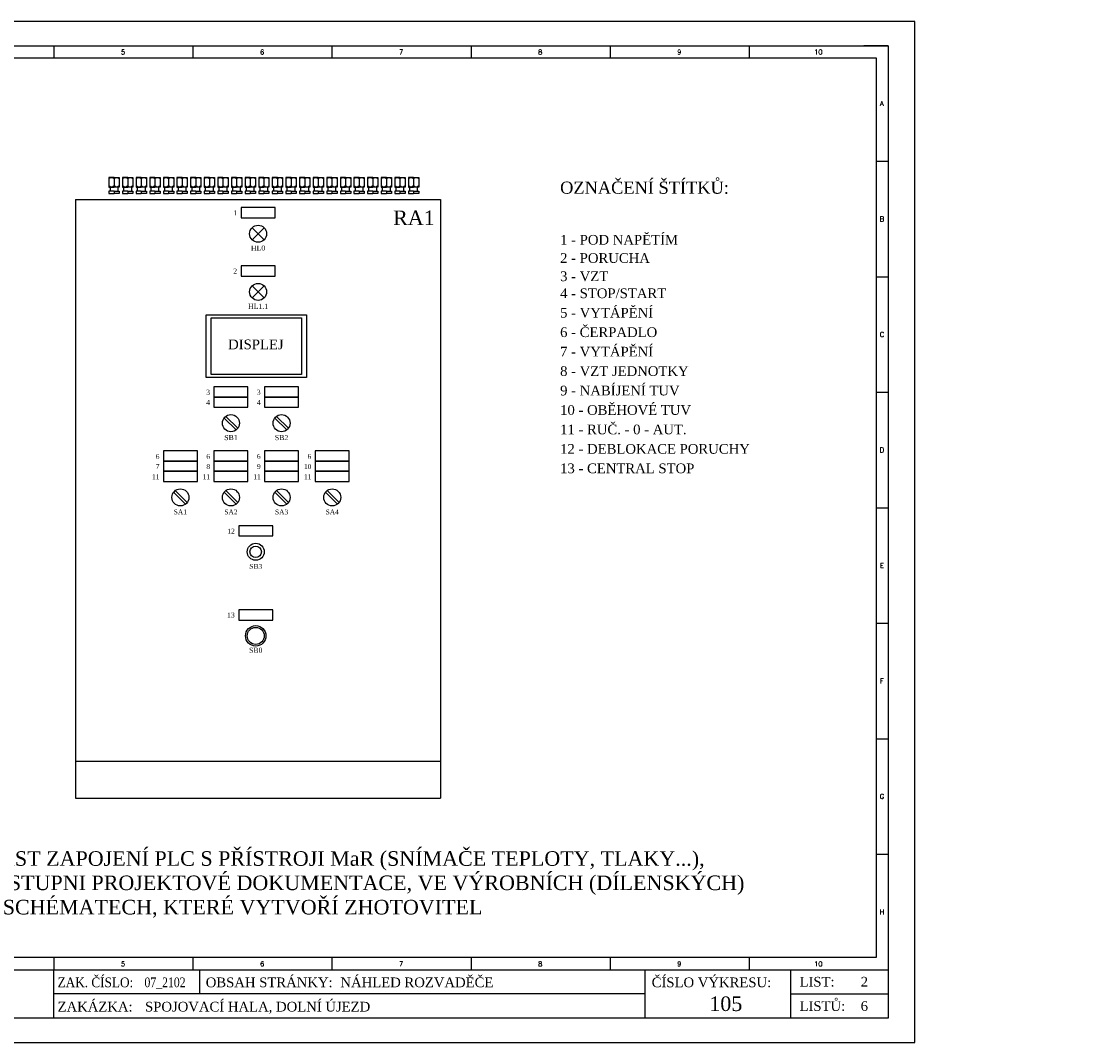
# Model space of a CAD drawing. Extents: x -1940 to 6437, y -1186 to -1165.
# Tile 3 of 10: x -1895 to -1873, y -1186 to -1165. Entities that reach past the tile are written whole.
import ezdxf
from ezdxf.enums import TextEntityAlignment as Align

# ---------------------------------------------------------------- set-up
doc = ezdxf.new("R2010")
doc.units = 0
doc.header["$MEASUREMENT"] = 0
for name, color, linetype in [('Kabeláž (vodiče)', 7, 'CONTINUOUS'), ('Přístroje MaR', 1, 'CONTINUOUS'), ('Výkres', 4, 'CONTINUOUS')]:
    doc.layers.add(name, color=color, linetype=linetype)
doc.layers.add('Výkres netisk', color=7, linetype='CONTINUOUS', plot=False)
doc.styles.add('Romans', font='romans.shx')
doc.styles.get("Standard").update_dxf_attribs({"font": 'times.ttf'})

msp = doc.modelspace()

# ---------------------------------------------------------------- linework, layer by layer
at = {"layer": 'Kabeláž (vodiče)', "elevation": 54.298}
for points in [[(-1891.508, -1170.7), (-1889.442, -1170.7), (-1889.442, -1171.994), (-1891.508, -1171.994)], [(-1891.405, -1170.765), (-1889.546, -1170.765), (-1889.546, -1171.929), (-1891.405, -1171.929)]]:
    msp.add_lwpolyline(points, close=True, dxfattribs=at)
at = {"layer": 'Přístroje MaR', "color": 7}
for p, q in [((-1893.506, -1167.877, 54.298), (-1893.506, -1168.076, 54.298)), ((-1893.4, -1167.877, 54.298), (-1893.506, -1167.877, 54.298)), ((-1893.4, -1167.877, 54.298), (-1893.294, -1167.877, 54.298)), ((-1893.4, -1167.901, 54.298), (-1893.4, -1168.051, 54.298)), ((-1893.294, -1167.877, 54.298), (-1893.294, -1168.076, 54.298)), ((-1893.226, -1167.877, 54.298), (-1893.226, -1168.076, 54.298)), ((-1893.12, -1167.877, 54.298), (-1893.226, -1167.877, 54.298)), ((-1893.12, -1167.877, 54.298), (-1893.014, -1167.877, 54.298)), ((-1893.12, -1167.901, 54.298), (-1893.12, -1168.051, 54.298)), ((-1893.014, -1167.877, 54.298), (-1893.014, -1168.076, 54.298)), ((-1892.946, -1167.877, 54.298), (-1892.946, -1168.076, 54.298)), ((-1892.84, -1167.877, 54.298), (-1892.946, -1167.877, 54.298)), ((-1892.84, -1167.877, 54.298), (-1892.734, -1167.877, 54.298)), ((-1892.84, -1167.901, 54.298), (-1892.84, -1168.051, 54.298)), ((-1892.734, -1167.877, 54.298), (-1892.734, -1168.076, 54.298)), ((-1892.666, -1167.877, 54.298), (-1892.666, -1168.076, 54.298)), ((-1892.56, -1167.877, 54.298), (-1892.666, -1167.877, 54.298)), ((-1892.56, -1167.877, 54.298), (-1892.454, -1167.877, 54.298)), ((-1892.56, -1167.901, 54.298), (-1892.56, -1168.051, 54.298)), ((-1892.454, -1167.877, 54.298), (-1892.454, -1168.076, 54.298)), ((-1892.28, -1167.877, 54.298), (-1892.386, -1167.877, 54.298)), ((-1892.386, -1167.877, 54.298), (-1892.386, -1168.076, 54.298)), ((-1892.28, -1167.877, 54.298), (-1892.174, -1167.877, 54.298)), ((-1892.28, -1167.901, 54.298), (-1892.28, -1168.051, 54.298)), ((-1892.174, -1167.877, 54.298), (-1892.174, -1168.076, 54.298)), ((-1892.106, -1167.877, 54.298), (-1892.106, -1168.076, 54.298)), ((-1892, -1167.877, 54.298), (-1892.106, -1167.877, 54.298)), ((-1892, -1167.877, 54.298), (-1891.894, -1167.877, 54.298)), ((-1892, -1167.901, 54.298), (-1892, -1168.051, 54.298)), ((-1891.894, -1167.877, 54.298), (-1891.894, -1168.076, 54.298)), ((-1891.826, -1167.877, 54.298), (-1891.826, -1168.076, 54.298)), ((-1891.72, -1167.877, 54.298), (-1891.826, -1167.877, 54.298)), ((-1891.72, -1167.877, 54.298), (-1891.614, -1167.877, 54.298)), ((-1891.72, -1167.901, 54.298), (-1891.72, -1168.051, 54.298)), ((-1891.614, -1167.877, 54.298), (-1891.614, -1168.076, 54.298)), ((-1891.44, -1167.877, 54.298), (-1891.546, -1167.877, 54.298)), ((-1891.546, -1167.877, 54.298), (-1891.546, -1168.076, 54.298)), ((-1891.44, -1167.877, 54.298), (-1891.334, -1167.877, 54.298)), ((-1891.44, -1167.901, 54.298), (-1891.44, -1168.051, 54.298)), ((-1891.334, -1167.877, 54.298), (-1891.334, -1168.076, 54.298)), ((-1891.266, -1167.877, 54.298), (-1891.266, -1168.076, 54.298)), ((-1891.16, -1167.877, 54.298), (-1891.266, -1167.877, 54.298)), ((-1891.16, -1167.877, 54.298), (-1891.054, -1167.877, 54.298)), ((-1891.16, -1167.901, 54.298), (-1891.16, -1168.051, 54.298)), ((-1891.054, -1167.877, 54.298), (-1891.054, -1168.076, 54.298)), ((-1890.986, -1167.877, 54.298), (-1890.986, -1168.076, 54.298)), ((-1890.88, -1167.877, 54.298), (-1890.986, -1167.877, 54.298)), ((-1890.88, -1167.877, 54.298), (-1890.774, -1167.877, 54.298)), ((-1890.88, -1167.901, 54.298), (-1890.88, -1168.051, 54.298)), ((-1890.774, -1167.877, 54.298), (-1890.774, -1168.076, 54.298)), ((-1890.706, -1167.877, 54.298), (-1890.706, -1168.076, 54.298)), ((-1890.6, -1167.877, 54.298), (-1890.706, -1167.877, 54.298)), ((-1890.6, -1167.877, 54.298), (-1890.494, -1167.877, 54.298)), ((-1890.6, -1167.901, 54.298), (-1890.6, -1168.051, 54.298)), ((-1890.494, -1167.877, 54.298), (-1890.494, -1168.076, 54.298)), ((-1890.426, -1167.877, 54.298), (-1890.426, -1168.076, 54.298)), ((-1890.32, -1167.877, 54.298), (-1890.426, -1167.877, 54.298)), ((-1890.32, -1167.877, 54.298), (-1890.214, -1167.877, 54.298)), ((-1890.32, -1167.901, 54.298), (-1890.32, -1168.051, 54.298)), ((-1890.214, -1167.877, 54.298), (-1890.214, -1168.076, 54.298)), ((-1890.146, -1167.877, 54.298), (-1890.146, -1168.076, 54.298)), ((-1890.04, -1167.877, 54.298), (-1890.146, -1167.877, 54.298)), ((-1890.04, -1167.877, 54.298), (-1889.934, -1167.877, 54.298)), ((-1890.04, -1167.901, 54.298), (-1890.04, -1168.051, 54.298)), ((-1889.934, -1167.877, 54.298), (-1889.934, -1168.076, 54.298)), ((-1889.866, -1167.877, 54.298), (-1889.866, -1168.076, 54.298)), ((-1889.76, -1167.877, 54.298), (-1889.866, -1167.877, 54.298)), ((-1889.76, -1167.877, 54.298), (-1889.654, -1167.877, 54.298)), ((-1889.76, -1167.901, 54.298), (-1889.76, -1168.051, 54.298)), ((-1889.654, -1167.877, 54.298), (-1889.654, -1168.076, 54.298)), ((-1889.586, -1167.877, 54.298), (-1889.586, -1168.076, 54.298)), ((-1889.48, -1167.877, 54.298), (-1889.586, -1167.877, 54.298)), ((-1889.48, -1167.877, 54.298), (-1889.374, -1167.877, 54.298)), ((-1889.48, -1167.901, 54.298), (-1889.48, -1168.051, 54.298)), ((-1889.374, -1167.877, 54.298), (-1889.374, -1168.076, 54.298)), ((-1889.306, -1167.877, 54.298), (-1889.306, -1168.076, 54.298)), ((-1889.2, -1167.877, 54.298), (-1889.306, -1167.877, 54.298)), ((-1889.2, -1167.877, 54.298), (-1889.094, -1167.877, 54.298)), ((-1889.2, -1167.901, 54.298), (-1889.2, -1168.051, 54.298)), ((-1889.094, -1167.877, 54.298), (-1889.094, -1168.076, 54.298)), ((-1889.026, -1167.877, 54.298), (-1889.026, -1168.076, 54.298)), ((-1888.92, -1167.877, 54.298), (-1889.026, -1167.877, 54.298)), ((-1888.92, -1167.877, 54.298), (-1888.814, -1167.877, 54.298)), ((-1888.92, -1167.901, 54.298), (-1888.92, -1168.051, 54.298)), ((-1888.814, -1167.877, 54.298), (-1888.814, -1168.076, 54.298)), ((-1888.746, -1167.877, 54.298), (-1888.746, -1168.076, 54.298)), ((-1888.64, -1167.877, 54.298), (-1888.746, -1167.877, 54.298)), ((-1888.64, -1167.877, 54.298), (-1888.534, -1167.877, 54.298)), ((-1888.64, -1167.901, 54.298), (-1888.64, -1168.051, 54.298)), ((-1888.534, -1167.877, 54.298), (-1888.534, -1168.076, 54.298)), ((-1888.466, -1167.877, 54.298), (-1888.466, -1168.076, 54.298)), ((-1888.36, -1167.877, 54.298), (-1888.466, -1167.877, 54.298)), ((-1888.36, -1167.877, 54.298), (-1888.254, -1167.877, 54.298)), ((-1888.36, -1167.901, 54.298), (-1888.36, -1168.051, 54.298)), ((-1888.254, -1167.877, 54.298), (-1888.254, -1168.076, 54.298)), ((-1888.186, -1167.877, 54.298), (-1888.186, -1168.076, 54.298)), ((-1888.08, -1167.877, 54.298), (-1888.186, -1167.877, 54.298)), ((-1888.08, -1167.877, 54.298), (-1887.974, -1167.877, 54.298)), ((-1888.08, -1167.901, 54.298), (-1888.08, -1168.051, 54.298)), ((-1887.974, -1167.877, 54.298), (-1887.974, -1168.076, 54.298)), ((-1887.906, -1167.877, 54.298), (-1887.906, -1168.076, 54.298)), ((-1887.8, -1167.877, 54.298), (-1887.906, -1167.877, 54.298)), ((-1887.8, -1167.877, 54.298), (-1887.694, -1167.877, 54.298)), ((-1887.8, -1167.901, 54.298), (-1887.8, -1168.051, 54.298)), ((-1887.694, -1167.877, 54.298), (-1887.694, -1168.076, 54.298)), ((-1887.626, -1167.877, 54.298), (-1887.626, -1168.076, 54.298)), ((-1887.52, -1167.877, 54.298), (-1887.626, -1167.877, 54.298)), ((-1887.52, -1167.877, 54.298), (-1887.414, -1167.877, 54.298)), ((-1887.52, -1167.901, 54.298), (-1887.52, -1168.051, 54.298)), ((-1887.414, -1167.877, 54.298), (-1887.414, -1168.076, 54.298)), ((-1887.346, -1167.877, 54.298), (-1887.346, -1168.076, 54.298)), ((-1887.24, -1167.877, 54.298), (-1887.346, -1167.877, 54.298)), ((-1887.24, -1167.877, 54.298), (-1887.134, -1167.877, 54.298)), ((-1887.24, -1167.901, 54.298), (-1887.24, -1168.051, 54.298)), ((-1887.134, -1167.877, 54.298), (-1887.134, -1168.076, 54.298)), ((-1893.506, -1168.076, 54.298), (-1893.4, -1168.076, 54.298)), ((-1893.4, -1168.157, 54.298), (-1893.506, -1168.157, 54.298)), ((-1893.506, -1168.157, 54.298), (-1893.506, -1168.21, 54.298)), ((-1893.294, -1168.076, 54.298), (-1893.4, -1168.076, 54.298)), ((-1893.4, -1168.157, 54.298), (-1893.294, -1168.157, 54.298)), ((-1893.4, -1168.164, 54.298), (-1893.4, -1168.204, 54.298)), ((-1893.294, -1168.157, 54.298), (-1893.294, -1168.21, 54.298)), ((-1893.226, -1168.076, 54.298), (-1893.12, -1168.076, 54.298)), ((-1893.226, -1168.157, 54.298), (-1893.226, -1168.21, 54.298)), ((-1893.12, -1168.157, 54.298), (-1893.226, -1168.157, 54.298)), ((-1893.014, -1168.076, 54.298), (-1893.12, -1168.076, 54.298)), ((-1893.12, -1168.157, 54.298), (-1893.014, -1168.157, 54.298)), ((-1893.12, -1168.164, 54.298), (-1893.12, -1168.204, 54.298)), ((-1893.014, -1168.157, 54.298), (-1893.014, -1168.21, 54.298)), ((-1892.946, -1168.076, 54.298), (-1892.84, -1168.076, 54.298)), ((-1892.84, -1168.157, 54.298), (-1892.946, -1168.157, 54.298)), ((-1892.946, -1168.157, 54.298), (-1892.946, -1168.21, 54.298)), ((-1892.734, -1168.076, 54.298), (-1892.84, -1168.076, 54.298)), ((-1892.84, -1168.157, 54.298), (-1892.734, -1168.157, 54.298)), ((-1892.84, -1168.164, 54.298), (-1892.84, -1168.204, 54.298)), ((-1892.734, -1168.157, 54.298), (-1892.734, -1168.21, 54.298)), ((-1892.666, -1168.076, 54.298), (-1892.56, -1168.076, 54.298)), ((-1892.56, -1168.157, 54.298), (-1892.666, -1168.157, 54.298)), ((-1892.666, -1168.157, 54.298), (-1892.666, -1168.21, 54.298)), ((-1892.454, -1168.076, 54.298), (-1892.56, -1168.076, 54.298)), ((-1892.56, -1168.157, 54.298), (-1892.454, -1168.157, 54.298)), ((-1892.56, -1168.164, 54.298), (-1892.56, -1168.204, 54.298)), ((-1892.454, -1168.157, 54.298), (-1892.454, -1168.21, 54.298)), ((-1892.386, -1168.076, 54.298), (-1892.28, -1168.076, 54.298)), ((-1892.28, -1168.157, 54.298), (-1892.386, -1168.157, 54.298)), ((-1892.386, -1168.157, 54.298), (-1892.386, -1168.21, 54.298)), ((-1892.174, -1168.076, 54.298), (-1892.28, -1168.076, 54.298)), ((-1892.28, -1168.157, 54.298), (-1892.174, -1168.157, 54.298)), ((-1892.28, -1168.164, 54.298), (-1892.28, -1168.204, 54.298)), ((-1892.174, -1168.157, 54.298), (-1892.174, -1168.21, 54.298)), ((-1892.106, -1168.076, 54.298), (-1892, -1168.076, 54.298)), ((-1892.106, -1168.157, 54.298), (-1892.106, -1168.21, 54.298)), ((-1892, -1168.157, 54.298), (-1892.106, -1168.157, 54.298)), ((-1891.894, -1168.076, 54.298), (-1892, -1168.076, 54.298)), ((-1892, -1168.157, 54.298), (-1891.894, -1168.157, 54.298)), ((-1892, -1168.164, 54.298), (-1892, -1168.204, 54.298)), ((-1891.894, -1168.157, 54.298), (-1891.894, -1168.21, 54.298)), ((-1891.826, -1168.076, 54.298), (-1891.72, -1168.076, 54.298)), ((-1891.72, -1168.157, 54.298), (-1891.826, -1168.157, 54.298)), ((-1891.826, -1168.157, 54.298), (-1891.826, -1168.21, 54.298)), ((-1891.614, -1168.076, 54.298), (-1891.72, -1168.076, 54.298)), ((-1891.72, -1168.157, 54.298), (-1891.614, -1168.157, 54.298)), ((-1891.72, -1168.164, 54.298), (-1891.72, -1168.204, 54.298)), ((-1891.614, -1168.157, 54.298), (-1891.614, -1168.21, 54.298)), ((-1891.546, -1168.076, 54.298), (-1891.44, -1168.076, 54.298)), ((-1891.44, -1168.157, 54.298), (-1891.546, -1168.157, 54.298)), ((-1891.546, -1168.157, 54.298), (-1891.546, -1168.21, 54.298)), ((-1891.334, -1168.076, 54.298), (-1891.44, -1168.076, 54.298)), ((-1891.44, -1168.157, 54.298), (-1891.334, -1168.157, 54.298)), ((-1891.44, -1168.164, 54.298), (-1891.44, -1168.204, 54.298)), ((-1891.334, -1168.157, 54.298), (-1891.334, -1168.21, 54.298)), ((-1891.266, -1168.076, 54.298), (-1891.16, -1168.076, 54.298)), ((-1891.266, -1168.157, 54.298), (-1891.266, -1168.21, 54.298)), ((-1891.16, -1168.157, 54.298), (-1891.266, -1168.157, 54.298)), ((-1891.054, -1168.076, 54.298), (-1891.16, -1168.076, 54.298)), ((-1891.16, -1168.157, 54.298), (-1891.054, -1168.157, 54.298)), ((-1891.16, -1168.164, 54.298), (-1891.16, -1168.204, 54.298)), ((-1891.054, -1168.157, 54.298), (-1891.054, -1168.21, 54.298)), ((-1890.986, -1168.076, 54.298), (-1890.88, -1168.076, 54.298)), ((-1890.986, -1168.157, 54.298), (-1890.986, -1168.21, 54.298)), ((-1890.88, -1168.157, 54.298), (-1890.986, -1168.157, 54.298)), ((-1890.774, -1168.076, 54.298), (-1890.88, -1168.076, 54.298)), ((-1890.88, -1168.157, 54.298), (-1890.774, -1168.157, 54.298)), ((-1890.88, -1168.164, 54.298), (-1890.88, -1168.204, 54.298)), ((-1890.774, -1168.157, 54.298), (-1890.774, -1168.21, 54.298)), ((-1890.706, -1168.076, 54.298), (-1890.6, -1168.076, 54.298)), ((-1890.6, -1168.157, 54.298), (-1890.706, -1168.157, 54.298)), ((-1890.706, -1168.157, 54.298), (-1890.706, -1168.21, 54.298)), ((-1890.494, -1168.076, 54.298), (-1890.6, -1168.076, 54.298)), ((-1890.6, -1168.157, 54.298), (-1890.494, -1168.157, 54.298)), ((-1890.6, -1168.164, 54.298), (-1890.6, -1168.204, 54.298)), ((-1890.494, -1168.157, 54.298), (-1890.494, -1168.21, 54.298)), ((-1890.426, -1168.076, 54.298), (-1890.32, -1168.076, 54.298)), ((-1890.32, -1168.157, 54.298), (-1890.426, -1168.157, 54.298)), ((-1890.426, -1168.157, 54.298), (-1890.426, -1168.21, 54.298)), ((-1890.214, -1168.076, 54.298), (-1890.32, -1168.076, 54.298)), ((-1890.32, -1168.157, 54.298), (-1890.214, -1168.157, 54.298)), ((-1890.32, -1168.164, 54.298), (-1890.32, -1168.204, 54.298)), ((-1890.214, -1168.157, 54.298), (-1890.214, -1168.21, 54.298)), ((-1890.146, -1168.076, 54.298), (-1890.04, -1168.076, 54.298)), ((-1890.146, -1168.157, 54.298), (-1890.146, -1168.21, 54.298)), ((-1890.04, -1168.157, 54.298), (-1890.146, -1168.157, 54.298)), ((-1889.934, -1168.076, 54.298), (-1890.04, -1168.076, 54.298)), ((-1890.04, -1168.157, 54.298), (-1889.934, -1168.157, 54.298)), ((-1890.04, -1168.164, 54.298), (-1890.04, -1168.204, 54.298)), ((-1889.934, -1168.157, 54.298), (-1889.934, -1168.21, 54.298)), ((-1889.866, -1168.076, 54.298), (-1889.76, -1168.076, 54.298)), ((-1889.76, -1168.157, 54.298), (-1889.866, -1168.157, 54.298)), ((-1889.866, -1168.157, 54.298), (-1889.866, -1168.21, 54.298)), ((-1889.654, -1168.076, 54.298), (-1889.76, -1168.076, 54.298)), ((-1889.76, -1168.157, 54.298), (-1889.654, -1168.157, 54.298)), ((-1889.76, -1168.164, 54.298), (-1889.76, -1168.204, 54.298)), ((-1889.654, -1168.157, 54.298), (-1889.654, -1168.21, 54.298)), ((-1889.586, -1168.076, 54.298), (-1889.48, -1168.076, 54.298)), ((-1889.48, -1168.157, 54.298), (-1889.586, -1168.157, 54.298)), ((-1889.586, -1168.157, 54.298), (-1889.586, -1168.21, 54.298)), ((-1889.374, -1168.076, 54.298), (-1889.48, -1168.076, 54.298)), ((-1889.48, -1168.157, 54.298), (-1889.374, -1168.157, 54.298)), ((-1889.48, -1168.164, 54.298), (-1889.48, -1168.204, 54.298)), ((-1889.374, -1168.157, 54.298), (-1889.374, -1168.21, 54.298)), ((-1889.306, -1168.076, 54.298), (-1889.2, -1168.076, 54.298)), ((-1889.306, -1168.157, 54.298), (-1889.306, -1168.21, 54.298)), ((-1889.2, -1168.157, 54.298), (-1889.306, -1168.157, 54.298)), ((-1889.094, -1168.076, 54.298), (-1889.2, -1168.076, 54.298)), ((-1889.2, -1168.157, 54.298), (-1889.094, -1168.157, 54.298)), ((-1889.2, -1168.164, 54.298), (-1889.2, -1168.204, 54.298)), ((-1889.094, -1168.157, 54.298), (-1889.094, -1168.21, 54.298)), ((-1889.026, -1168.076, 54.298), (-1888.92, -1168.076, 54.298)), ((-1888.92, -1168.157, 54.298), (-1889.026, -1168.157, 54.298)), ((-1889.026, -1168.157, 54.298), (-1889.026, -1168.21, 54.298)), ((-1888.814, -1168.076, 54.298), (-1888.92, -1168.076, 54.298)), ((-1888.92, -1168.157, 54.298), (-1888.814, -1168.157, 54.298)), ((-1888.92, -1168.164, 54.298), (-1888.92, -1168.204, 54.298)), ((-1888.814, -1168.157, 54.298), (-1888.814, -1168.21, 54.298)), ((-1888.746, -1168.076, 54.298), (-1888.64, -1168.076, 54.298)), ((-1888.64, -1168.157, 54.298), (-1888.746, -1168.157, 54.298)), ((-1888.746, -1168.157, 54.298), (-1888.746, -1168.21, 54.298)), ((-1888.534, -1168.076, 54.298), (-1888.64, -1168.076, 54.298)), ((-1888.64, -1168.157, 54.298), (-1888.534, -1168.157, 54.298)), ((-1888.64, -1168.164, 54.298), (-1888.64, -1168.204, 54.298)), ((-1888.534, -1168.157, 54.298), (-1888.534, -1168.21, 54.298)), ((-1888.466, -1168.076, 54.298), (-1888.36, -1168.076, 54.298)), ((-1888.466, -1168.157, 54.298), (-1888.466, -1168.21, 54.298)), ((-1888.36, -1168.157, 54.298), (-1888.466, -1168.157, 54.298)), ((-1888.254, -1168.076, 54.298), (-1888.36, -1168.076, 54.298)), ((-1888.36, -1168.157, 54.298), (-1888.254, -1168.157, 54.298)), ((-1888.36, -1168.164, 54.298), (-1888.36, -1168.204, 54.298)), ((-1888.254, -1168.157, 54.298), (-1888.254, -1168.21, 54.298)), ((-1888.186, -1168.076, 54.298), (-1888.08, -1168.076, 54.298)), ((-1888.186, -1168.157, 54.298), (-1888.186, -1168.21, 54.298)), ((-1888.08, -1168.157, 54.298), (-1888.186, -1168.157, 54.298)), ((-1887.974, -1168.076, 54.298), (-1888.08, -1168.076, 54.298)), ((-1888.08, -1168.157, 54.298), (-1887.974, -1168.157, 54.298)), ((-1888.08, -1168.164, 54.298), (-1888.08, -1168.204, 54.298)), ((-1887.974, -1168.157, 54.298), (-1887.974, -1168.21, 54.298)), ((-1887.906, -1168.076, 54.298), (-1887.8, -1168.076, 54.298)), ((-1887.906, -1168.157, 54.298), (-1887.906, -1168.21, 54.298)), ((-1887.8, -1168.157, 54.298), (-1887.906, -1168.157, 54.298)), ((-1887.694, -1168.076, 54.298), (-1887.8, -1168.076, 54.298)), ((-1887.8, -1168.157, 54.298), (-1887.694, -1168.157, 54.298)), ((-1887.8, -1168.164, 54.298), (-1887.8, -1168.204, 54.298)), ((-1887.694, -1168.157, 54.298), (-1887.694, -1168.21, 54.298)), ((-1887.626, -1168.076, 54.298), (-1887.52, -1168.076, 54.298)), ((-1887.626, -1168.157, 54.298), (-1887.626, -1168.21, 54.298)), ((-1887.52, -1168.157, 54.298), (-1887.626, -1168.157, 54.298)), ((-1887.414, -1168.076, 54.298), (-1887.52, -1168.076, 54.298)), ((-1887.52, -1168.157, 54.298), (-1887.414, -1168.157, 54.298)), ((-1887.52, -1168.164, 54.298), (-1887.52, -1168.204, 54.298)), ((-1887.414, -1168.157, 54.298), (-1887.414, -1168.21, 54.298)), ((-1887.346, -1168.076, 54.298), (-1887.24, -1168.076, 54.298)), ((-1887.346, -1168.157, 54.298), (-1887.346, -1168.21, 54.298)), ((-1887.24, -1168.157, 54.298), (-1887.346, -1168.157, 54.298)), ((-1887.134, -1168.076, 54.298), (-1887.24, -1168.076, 54.298)), ((-1887.24, -1168.157, 54.298), (-1887.134, -1168.157, 54.298)), ((-1887.24, -1168.164, 54.298), (-1887.24, -1168.204, 54.298)), ((-1887.134, -1168.157, 54.298), (-1887.134, -1168.21, 54.298)), ((-1894.191, -1168.333, 54.298), (-1894.191, -1180.644, 54.298)), ((-1894.191, -1168.333, 54.298), (-1886.686, -1168.333, 54.298)), ((-1893.506, -1168.21, 54.298), (-1893.4, -1168.21, 54.298)), ((-1893.294, -1168.21, 54.298), (-1893.4, -1168.21, 54.298)), ((-1893.226, -1168.21, 54.298), (-1893.12, -1168.21, 54.298)), ((-1893.014, -1168.21, 54.298), (-1893.12, -1168.21, 54.298)), ((-1892.946, -1168.21, 54.298), (-1892.84, -1168.21, 54.298)), ((-1892.734, -1168.21, 54.298), (-1892.84, -1168.21, 54.298)), ((-1892.666, -1168.21, 54.298), (-1892.56, -1168.21, 54.298)), ((-1892.454, -1168.21, 54.298), (-1892.56, -1168.21, 54.298)), ((-1892.386, -1168.21, 54.298), (-1892.28, -1168.21, 54.298)), ((-1892.174, -1168.21, 54.298), (-1892.28, -1168.21, 54.298)), ((-1892.106, -1168.21, 54.298), (-1892, -1168.21, 54.298)), ((-1891.894, -1168.21, 54.298), (-1892, -1168.21, 54.298)), ((-1891.826, -1168.21, 54.298), (-1891.72, -1168.21, 54.298)), ((-1891.614, -1168.21, 54.298), (-1891.72, -1168.21, 54.298)), ((-1891.546, -1168.21, 54.298), (-1891.44, -1168.21, 54.298)), ((-1891.334, -1168.21, 54.298), (-1891.44, -1168.21, 54.298)), ((-1891.266, -1168.21, 54.298), (-1891.16, -1168.21, 54.298)), ((-1891.054, -1168.21, 54.298), (-1891.16, -1168.21, 54.298)), ((-1890.986, -1168.21, 54.298), (-1890.88, -1168.21, 54.298)), ((-1890.774, -1168.21, 54.298), (-1890.88, -1168.21, 54.298)), ((-1890.706, -1168.21, 54.298), (-1890.6, -1168.21, 54.298)), ((-1890.494, -1168.21, 54.298), (-1890.6, -1168.21, 54.298)), ((-1890.426, -1168.21, 54.298), (-1890.32, -1168.21, 54.298)), ((-1890.214, -1168.21, 54.298), (-1890.32, -1168.21, 54.298)), ((-1890.146, -1168.21, 54.298), (-1890.04, -1168.21, 54.298)), ((-1889.934, -1168.21, 54.298), (-1890.04, -1168.21, 54.298)), ((-1889.866, -1168.21, 54.298), (-1889.76, -1168.21, 54.298)), ((-1889.654, -1168.21, 54.298), (-1889.76, -1168.21, 54.298)), ((-1889.586, -1168.21, 54.298), (-1889.48, -1168.21, 54.298)), ((-1889.374, -1168.21, 54.298), (-1889.48, -1168.21, 54.298)), ((-1889.306, -1168.21, 54.298), (-1889.2, -1168.21, 54.298)), ((-1889.094, -1168.21, 54.298), (-1889.2, -1168.21, 54.298)), ((-1889.026, -1168.21, 54.298), (-1888.92, -1168.21, 54.298)), ((-1888.814, -1168.21, 54.298), (-1888.92, -1168.21, 54.298)), ((-1888.746, -1168.21, 54.298), (-1888.64, -1168.21, 54.298)), ((-1888.534, -1168.21, 54.298), (-1888.64, -1168.21, 54.298)), ((-1888.466, -1168.21, 54.298), (-1888.36, -1168.21, 54.298)), ((-1888.254, -1168.21, 54.298), (-1888.36, -1168.21, 54.298)), ((-1888.186, -1168.21, 54.298), (-1888.08, -1168.21, 54.298)), ((-1887.974, -1168.21, 54.298), (-1888.08, -1168.21, 54.298)), ((-1887.906, -1168.21, 54.298), (-1887.8, -1168.21, 54.298)), ((-1887.694, -1168.21, 54.298), (-1887.8, -1168.21, 54.298)), ((-1887.626, -1168.21, 54.298), (-1887.52, -1168.21, 54.298)), ((-1887.414, -1168.21, 54.298), (-1887.52, -1168.21, 54.298)), ((-1887.346, -1168.21, 54.298), (-1887.24, -1168.21, 54.298)), ((-1887.134, -1168.21, 54.298), (-1887.24, -1168.21, 54.298)), ((-1886.686, -1168.333, 54.298), (-1886.686, -1180.644, 54.298)), ((-1890.315, -1169.157, 54.298), (-1890.562, -1168.91, 54.298)), ((-1890.562, -1169.157, 54.298), (-1890.315, -1168.91, 54.298)), ((-1890.315, -1170.354, 54.298), (-1890.562, -1170.107, 54.298)), ((-1890.562, -1170.354, 54.298), (-1890.315, -1170.107, 54.298)), ((-1890.856, -1173.035, 54.298), (-1891.101, -1172.79, 54.298)), ((-1889.815, -1173.035, 54.298), (-1890.06, -1172.79, 54.298)), ((-1890.891, -1173.07, 54.298), (-1891.136, -1172.825, 54.298)), ((-1889.85, -1173.07, 54.298), (-1890.095, -1172.825, 54.298)), ((-1891.932, -1174.596, 54.298), (-1892.177, -1174.351, 54.298)), ((-1891.897, -1174.561, 54.298), (-1892.142, -1174.316, 54.298)), ((-1890.891, -1174.596, 54.298), (-1891.136, -1174.351, 54.298)), ((-1890.856, -1174.561, 54.298), (-1891.101, -1174.316, 54.298)), ((-1889.85, -1174.596, 54.298), (-1890.095, -1174.351, 54.298)), ((-1889.815, -1174.561, 54.298), (-1890.06, -1174.316, 54.298)), ((-1888.808, -1174.596, 54.298), (-1889.053, -1174.351, 54.298)), ((-1888.773, -1174.561, 54.298), (-1889.018, -1174.316, 54.298)), ((-1894.191, -1179.878, 54.298), (-1886.686, -1179.878, 54.298)), ((-1894.191, -1180.644, 54.298), (-1886.686, -1180.644, 54.298))]:
    msp.add_line(p, q, dxfattribs=at)
at = {"layer": 'Přístroje MaR', "color": 7, "ltscale": 0.3}
for p, q in [((-1893.477, -1168.081, 54.298), (-1893.477, -1168.076, 54.298)), ((-1893.477, -1168.157, 54.298), (-1893.477, -1168.081, 54.298)), ((-1893.324, -1168.081, 54.298), (-1893.324, -1168.076, 54.298)), ((-1893.324, -1168.081, 54.298), (-1893.324, -1168.157, 54.298)), ((-1893.197, -1168.081, 54.298), (-1893.197, -1168.076, 54.298)), ((-1893.197, -1168.157, 54.298), (-1893.197, -1168.081, 54.298)), ((-1893.044, -1168.081, 54.298), (-1893.044, -1168.076, 54.298)), ((-1893.044, -1168.081, 54.298), (-1893.044, -1168.157, 54.298)), ((-1892.917, -1168.081, 54.298), (-1892.917, -1168.076, 54.298)), ((-1892.917, -1168.157, 54.298), (-1892.917, -1168.081, 54.298)), ((-1892.764, -1168.081, 54.298), (-1892.764, -1168.076, 54.298)), ((-1892.764, -1168.081, 54.298), (-1892.764, -1168.157, 54.298)), ((-1892.637, -1168.081, 54.298), (-1892.637, -1168.076, 54.298)), ((-1892.637, -1168.157, 54.298), (-1892.637, -1168.081, 54.298)), ((-1892.484, -1168.081, 54.298), (-1892.484, -1168.076, 54.298)), ((-1892.484, -1168.081, 54.298), (-1892.484, -1168.157, 54.298)), ((-1892.357, -1168.081, 54.298), (-1892.357, -1168.076, 54.298)), ((-1892.357, -1168.157, 54.298), (-1892.357, -1168.081, 54.298)), ((-1892.204, -1168.081, 54.298), (-1892.204, -1168.076, 54.298)), ((-1892.204, -1168.081, 54.298), (-1892.204, -1168.157, 54.298)), ((-1892.077, -1168.081, 54.298), (-1892.077, -1168.076, 54.298)), ((-1892.077, -1168.157, 54.298), (-1892.077, -1168.081, 54.298)), ((-1891.924, -1168.081, 54.298), (-1891.924, -1168.076, 54.298)), ((-1891.924, -1168.081, 54.298), (-1891.924, -1168.157, 54.298)), ((-1891.797, -1168.081, 54.298), (-1891.797, -1168.076, 54.298)), ((-1891.797, -1168.157, 54.298), (-1891.797, -1168.081, 54.298)), ((-1891.644, -1168.081, 54.298), (-1891.644, -1168.076, 54.298)), ((-1891.644, -1168.081, 54.298), (-1891.644, -1168.157, 54.298)), ((-1891.517, -1168.081, 54.298), (-1891.517, -1168.076, 54.298)), ((-1891.517, -1168.157, 54.298), (-1891.517, -1168.081, 54.298)), ((-1891.364, -1168.081, 54.298), (-1891.364, -1168.076, 54.298)), ((-1891.364, -1168.081, 54.298), (-1891.364, -1168.157, 54.298)), ((-1891.237, -1168.081, 54.298), (-1891.237, -1168.076, 54.298)), ((-1891.237, -1168.157, 54.298), (-1891.237, -1168.081, 54.298)), ((-1891.084, -1168.081, 54.298), (-1891.084, -1168.076, 54.298)), ((-1891.084, -1168.081, 54.298), (-1891.084, -1168.157, 54.298)), ((-1890.957, -1168.081, 54.298), (-1890.957, -1168.076, 54.298)), ((-1890.957, -1168.157, 54.298), (-1890.957, -1168.081, 54.298)), ((-1890.804, -1168.081, 54.298), (-1890.804, -1168.076, 54.298)), ((-1890.804, -1168.081, 54.298), (-1890.804, -1168.157, 54.298)), ((-1890.677, -1168.081, 54.298), (-1890.677, -1168.076, 54.298)), ((-1890.677, -1168.157, 54.298), (-1890.677, -1168.081, 54.298)), ((-1890.524, -1168.081, 54.298), (-1890.524, -1168.076, 54.298)), ((-1890.524, -1168.081, 54.298), (-1890.524, -1168.157, 54.298)), ((-1890.397, -1168.081, 54.298), (-1890.397, -1168.076, 54.298)), ((-1890.397, -1168.157, 54.298), (-1890.397, -1168.081, 54.298)), ((-1890.244, -1168.081, 54.298), (-1890.244, -1168.076, 54.298)), ((-1890.244, -1168.081, 54.298), (-1890.244, -1168.157, 54.298)), ((-1890.117, -1168.081, 54.298), (-1890.117, -1168.076, 54.298)), ((-1890.117, -1168.157, 54.298), (-1890.117, -1168.081, 54.298)), ((-1889.964, -1168.081, 54.298), (-1889.964, -1168.076, 54.298)), ((-1889.964, -1168.081, 54.298), (-1889.964, -1168.157, 54.298)), ((-1889.837, -1168.081, 54.298), (-1889.837, -1168.076, 54.298)), ((-1889.837, -1168.157, 54.298), (-1889.837, -1168.081, 54.298)), ((-1889.684, -1168.081, 54.298), (-1889.684, -1168.076, 54.298)), ((-1889.684, -1168.081, 54.298), (-1889.684, -1168.157, 54.298)), ((-1889.557, -1168.081, 54.298), (-1889.557, -1168.076, 54.298)), ((-1889.557, -1168.157, 54.298), (-1889.557, -1168.081, 54.298)), ((-1889.404, -1168.081, 54.298), (-1889.404, -1168.076, 54.298)), ((-1889.404, -1168.081, 54.298), (-1889.404, -1168.157, 54.298)), ((-1889.277, -1168.081, 54.298), (-1889.277, -1168.076, 54.298)), ((-1889.277, -1168.157, 54.298), (-1889.277, -1168.081, 54.298)), ((-1889.124, -1168.081, 54.298), (-1889.124, -1168.076, 54.298)), ((-1889.124, -1168.081, 54.298), (-1889.124, -1168.157, 54.298)), ((-1888.997, -1168.081, 54.298), (-1888.997, -1168.076, 54.298)), ((-1888.997, -1168.157, 54.298), (-1888.997, -1168.081, 54.298)), ((-1888.844, -1168.081, 54.298), (-1888.844, -1168.076, 54.298)), ((-1888.844, -1168.081, 54.298), (-1888.844, -1168.157, 54.298)), ((-1888.717, -1168.081, 54.298), (-1888.717, -1168.076, 54.298)), ((-1888.717, -1168.157, 54.298), (-1888.717, -1168.081, 54.298)), ((-1888.564, -1168.081, 54.298), (-1888.564, -1168.076, 54.298)), ((-1888.564, -1168.081, 54.298), (-1888.564, -1168.157, 54.298)), ((-1888.437, -1168.081, 54.298), (-1888.437, -1168.076, 54.298)), ((-1888.437, -1168.157, 54.298), (-1888.437, -1168.081, 54.298)), ((-1888.284, -1168.081, 54.298), (-1888.284, -1168.076, 54.298)), ((-1888.284, -1168.081, 54.298), (-1888.284, -1168.157, 54.298)), ((-1888.157, -1168.081, 54.298), (-1888.157, -1168.076, 54.298)), ((-1888.157, -1168.157, 54.298), (-1888.157, -1168.081, 54.298)), ((-1888.004, -1168.081, 54.298), (-1888.004, -1168.076, 54.298)), ((-1888.004, -1168.081, 54.298), (-1888.004, -1168.157, 54.298)), ((-1887.877, -1168.081, 54.298), (-1887.877, -1168.076, 54.298)), ((-1887.877, -1168.157, 54.298), (-1887.877, -1168.081, 54.298)), ((-1887.724, -1168.081, 54.298), (-1887.724, -1168.076, 54.298)), ((-1887.724, -1168.081, 54.298), (-1887.724, -1168.157, 54.298)), ((-1887.597, -1168.081, 54.298), (-1887.597, -1168.076, 54.298)), ((-1887.597, -1168.157, 54.298), (-1887.597, -1168.081, 54.298)), ((-1887.444, -1168.081, 54.298), (-1887.444, -1168.076, 54.298)), ((-1887.444, -1168.081, 54.298), (-1887.444, -1168.157, 54.298)), ((-1887.317, -1168.081, 54.298), (-1887.317, -1168.076, 54.298)), ((-1887.317, -1168.157, 54.298), (-1887.317, -1168.081, 54.298)), ((-1887.164, -1168.081, 54.298), (-1887.164, -1168.076, 54.298)), ((-1887.164, -1168.081, 54.298), (-1887.164, -1168.157, 54.298))]:
    msp.add_line(p, q, dxfattribs=at)
at = {"layer": 'Přístroje MaR', "color": 7, "elevation": 54.298}
for points in [[(-1890.788, -1168.708), (-1890.088, -1168.708), (-1890.088, -1168.498), (-1890.788, -1168.498)], [(-1890.788, -1169.905), (-1890.088, -1169.905), (-1890.088, -1169.695), (-1890.788, -1169.695)], [(-1891.346, -1172.394), (-1890.646, -1172.394), (-1890.646, -1172.184), (-1891.346, -1172.184)], [(-1890.305, -1172.394), (-1889.605, -1172.394), (-1889.605, -1172.184), (-1890.305, -1172.184)], [(-1891.346, -1172.604), (-1890.646, -1172.604), (-1890.646, -1172.394), (-1891.346, -1172.394)], [(-1890.305, -1172.604), (-1889.605, -1172.604), (-1889.605, -1172.394), (-1890.305, -1172.394)], [(-1892.387, -1173.71), (-1891.687, -1173.71), (-1891.687, -1173.5), (-1892.387, -1173.5)], [(-1891.346, -1173.71), (-1890.646, -1173.71), (-1890.646, -1173.5), (-1891.346, -1173.5)], [(-1890.305, -1173.71), (-1889.605, -1173.71), (-1889.605, -1173.5), (-1890.305, -1173.5)], [(-1889.263, -1173.71), (-1888.563, -1173.71), (-1888.563, -1173.5), (-1889.263, -1173.5)], [(-1892.387, -1173.92), (-1891.687, -1173.92), (-1891.687, -1173.71), (-1892.387, -1173.71)], [(-1892.387, -1174.13), (-1891.687, -1174.13), (-1891.687, -1173.92), (-1892.387, -1173.92)], [(-1891.346, -1173.92), (-1890.646, -1173.92), (-1890.646, -1173.71), (-1891.346, -1173.71)], [(-1891.346, -1174.13), (-1890.646, -1174.13), (-1890.646, -1173.92), (-1891.346, -1173.92)], [(-1890.305, -1173.92), (-1889.605, -1173.92), (-1889.605, -1173.71), (-1890.305, -1173.71)], [(-1890.305, -1174.13), (-1889.605, -1174.13), (-1889.605, -1173.92), (-1890.305, -1173.92)], [(-1889.263, -1173.92), (-1888.563, -1173.92), (-1888.563, -1173.71), (-1889.263, -1173.71)], [(-1889.263, -1174.13), (-1888.563, -1174.13), (-1888.563, -1173.92), (-1889.263, -1173.92)], [(-1890.837, -1175.25), (-1890.137, -1175.25), (-1890.137, -1175.04), (-1890.837, -1175.04)], [(-1890.837, -1176.978), (-1890.137, -1176.978), (-1890.137, -1176.768), (-1890.837, -1176.768)]]:
    msp.add_lwpolyline(points, close=True, dxfattribs=at)
at = {"layer": 'Přístroje MaR', "color": 7}
for centre, radius in [((-1890.438, -1169.034, 54.298), 0.175), ((-1890.438, -1170.231, 54.298), 0.175), ((-1890.996, -1172.93, 54.298), 0.175), ((-1889.955, -1172.93, 54.298), 0.175), ((-1892.037, -1174.456, 54.298), 0.175), ((-1890.996, -1174.456, 54.298), 0.175), ((-1889.955, -1174.456, 54.298), 0.175), ((-1888.913, -1174.456, 54.298), 0.175), ((-1890.487, -1175.575, 54.298), 0.175), ((-1890.487, -1175.575, 54.298), 0.118), ((-1890.487, -1177.304, 54.298), 0.21), ((-1890.487, -1177.304, 54.298), 0.175)]:
    msp.add_circle(centre, radius, dxfattribs=at)
at = {"layer": 'Přístroje MaR', "color": 7, "extrusion": (0, 0, -1)}
for centre, start_param, end_param in [((-1893.453, -1168.195, 54.298), 5.888394, 6.677976), ((-1893.347, -1168.195, 54.298), 5.888394, 6.677976), ((-1893.173, -1168.195, 54.298), 5.888394, 6.677976), ((-1893.067, -1168.195, 54.298), 5.888394, 6.677976), ((-1892.893, -1168.195, 54.298), 5.888394, 6.677976), ((-1892.787, -1168.195, 54.298), 5.888394, 6.677976), ((-1892.613, -1168.195, 54.298), 5.888394, 6.677976), ((-1892.507, -1168.195, 54.298), 5.888394, 6.677976), ((-1892.333, -1168.195, 54.298), 5.888394, 6.677976), ((-1892.227, -1168.195, 54.298), 5.888394, 6.677976), ((-1892.053, -1168.195, 54.298), 5.888394, 6.677976), ((-1891.947, -1168.195, 54.298), 5.888394, 6.677976), ((-1891.773, -1168.195, 54.298), 5.888394, 6.677976), ((-1891.667, -1168.195, 54.298), 5.888394, 6.677976), ((-1891.493, -1168.195, 54.298), 5.888394, 6.677976), ((-1891.387, -1168.195, 54.298), 5.888394, 6.677976), ((-1891.213, -1168.195, 54.298), 5.888394, 6.677976), ((-1891.107, -1168.195, 54.298), 5.888394, 6.677976), ((-1890.933, -1168.195, 54.298), 5.888394, 6.677976), ((-1890.827, -1168.195, 54.298), 5.888394, 6.677976), ((-1890.653, -1168.195, 54.298), 5.888394, 6.677976), ((-1890.547, -1168.195, 54.298), 5.888394, 6.677976), ((-1890.373, -1168.195, 54.298), 5.888394, 6.677976), ((-1890.267, -1168.195, 54.298), 5.888394, 6.677976), ((-1890.093, -1168.195, 54.298), 5.888394, 6.677976), ((-1889.987, -1168.195, 54.298), 5.888394, 6.677976), ((-1889.813, -1168.195, 54.298), 5.888394, 6.677976), ((-1889.707, -1168.195, 54.298), 5.888394, 6.677976), ((-1889.533, -1168.195, 54.298), 5.888394, 6.677976), ((-1889.427, -1168.195, 54.298), 5.888394, 6.677976), ((-1889.253, -1168.195, 54.298), 5.888394, 6.677976), ((-1889.147, -1168.195, 54.298), 5.888394, 6.677976), ((-1888.973, -1168.195, 54.298), 5.888394, 6.677976), ((-1888.867, -1168.195, 54.298), 5.888394, 6.677976), ((-1888.693, -1168.195, 54.298), 5.888394, 6.677976), ((-1888.587, -1168.195, 54.298), 5.888394, 6.677976), ((-1888.413, -1168.195, 54.298), 5.888394, 6.677976), ((-1888.307, -1168.195, 54.298), 5.888394, 6.677976), ((-1888.133, -1168.195, 54.298), 5.888394, 6.677976), ((-1888.027, -1168.195, 54.298), 5.888394, 6.677976), ((-1887.853, -1168.195, 54.298), 5.888394, 6.677976), ((-1887.747, -1168.195, 54.298), 5.888394, 6.677976), ((-1887.573, -1168.195, 54.298), 5.888394, 6.677976), ((-1887.467, -1168.195, 54.298), 5.888394, 6.677976), ((-1887.293, -1168.195, 54.298), 5.888394, 6.677976), ((-1887.187, -1168.195, 54.298), 5.888394, 6.677976), ((-1893.453, -1167.758, 54.298), 2.746802, 3.536384), ((-1893.347, -1167.758, 54.298), 2.746802, 3.536384), ((-1893.173, -1167.758, 54.298), 2.746802, 3.536384), ((-1893.067, -1167.758, 54.298), 2.746802, 3.536384), ((-1892.893, -1167.758, 54.298), 2.746802, 3.536384), ((-1892.787, -1167.758, 54.298), 2.746802, 3.536384), ((-1892.613, -1167.758, 54.298), 2.746802, 3.536384), ((-1892.507, -1167.758, 54.298), 2.746802, 3.536384), ((-1892.333, -1167.758, 54.298), 2.746802, 3.536384), ((-1892.227, -1167.758, 54.298), 2.746802, 3.536384), ((-1892.053, -1167.758, 54.298), 2.746802, 3.536384), ((-1891.947, -1167.758, 54.298), 2.746802, 3.536384), ((-1891.773, -1167.758, 54.298), 2.746802, 3.536384), ((-1891.667, -1167.758, 54.298), 2.746802, 3.536384), ((-1891.493, -1167.758, 54.298), 2.746802, 3.536384), ((-1891.387, -1167.758, 54.298), 2.746802, 3.536384), ((-1891.213, -1167.758, 54.298), 2.746802, 3.536384), ((-1891.107, -1167.758, 54.298), 2.746802, 3.536384), ((-1890.933, -1167.758, 54.298), 2.746802, 3.536384), ((-1890.827, -1167.758, 54.298), 2.746802, 3.536384), ((-1890.653, -1167.758, 54.298), 2.746802, 3.536384), ((-1890.547, -1167.758, 54.298), 2.746802, 3.536384), ((-1890.373, -1167.758, 54.298), 2.746802, 3.536384), ((-1890.267, -1167.758, 54.298), 2.746802, 3.536384), ((-1890.093, -1167.758, 54.298), 2.746802, 3.536384), ((-1889.987, -1167.758, 54.298), 2.746802, 3.536384), ((-1889.813, -1167.758, 54.298), 2.746802, 3.536384), ((-1889.707, -1167.758, 54.298), 2.746802, 3.536384), ((-1889.533, -1167.758, 54.298), 2.746802, 3.536384), ((-1889.427, -1167.758, 54.298), 2.746802, 3.536384), ((-1889.253, -1167.758, 54.298), 2.746802, 3.536384), ((-1889.147, -1167.758, 54.298), 2.746802, 3.536384), ((-1888.973, -1167.758, 54.298), 2.746802, 3.536384), ((-1888.867, -1167.758, 54.298), 2.746802, 3.536384), ((-1888.693, -1167.758, 54.298), 2.746802, 3.536384), ((-1888.587, -1167.758, 54.298), 2.746802, 3.536384), ((-1888.413, -1167.758, 54.298), 2.746802, 3.536384), ((-1888.307, -1167.758, 54.298), 2.746802, 3.536384), ((-1888.133, -1167.758, 54.298), 2.746802, 3.536384), ((-1888.027, -1167.758, 54.298), 2.746802, 3.536384), ((-1887.853, -1167.758, 54.298), 2.746802, 3.536384), ((-1887.747, -1167.758, 54.298), 2.746802, 3.536384), ((-1887.573, -1167.758, 54.298), 2.746802, 3.536384), ((-1887.467, -1167.758, 54.298), 2.746802, 3.536384), ((-1887.293, -1167.758, 54.298), 2.746802, 3.536384), ((-1887.187, -1167.758, 54.298), 2.746802, 3.536384)]:
    msp.add_ellipse(centre, major_axis=(0, 0.318), ratio=0.433333, start_param=start_param, end_param=end_param, dxfattribs=at)
at = {"layer": 'Výkres'}
for p, q in [((-1894.638, -1165.168, 15.563), (-1894.638, -1165.418, 15.563)), ((-1891.778, -1165.168, 15.563), (-1891.778, -1165.418, 15.563)), ((-1888.918, -1165.168, 15.563), (-1888.918, -1165.418, 15.563)), ((-1886.058, -1165.168, 15.563), (-1886.058, -1165.418, 15.563)), ((-1883.198, -1165.168, 15.563), (-1883.198, -1165.418, 15.563)), ((-1880.338, -1165.168, 15.563), (-1880.338, -1165.418, 15.563)), ((-1877.478, -1165.168, 15.563), (-1877.978, -1165.168, 15.563)), ((-1905.828, -1165.418, 15.563), (-1877.728, -1165.418, 15.563)), ((-1877.728, -1165.418, 15.563), (-1877.728, -1183.918, 15.563)), ((-1877.728, -1167.543, 15.563), (-1877.478, -1167.543, 15.563)), ((-1877.728, -1169.918, 15.563), (-1877.478, -1169.918, 15.563)), ((-1877.728, -1172.293, 15.563), (-1877.478, -1172.293, 15.563)), ((-1877.728, -1174.668, 15.563), (-1877.478, -1174.668, 15.563)), ((-1877.728, -1177.043, 15.563), (-1877.478, -1177.043, 15.563)), ((-1877.728, -1179.418, 15.563), (-1877.478, -1179.418, 15.563)), ((-1877.728, -1179.418, 15.563), (-1877.478, -1179.418, 15.563)), ((-1877.728, -1181.793, 15.563), (-1877.478, -1181.793, 15.563)), ((-1877.728, -1183.918, 15.563), (-1905.828, -1183.918, 15.563)), ((-1894.638, -1183.918, 15.563), (-1894.638, -1184.168, 15.563)), ((-1891.778, -1183.918, 15.563), (-1891.778, -1184.168, 15.563)), ((-1888.918, -1183.918, 15.563), (-1888.918, -1184.168, 15.563)), ((-1886.058, -1183.918, 15.563), (-1886.058, -1184.168, 15.563)), ((-1883.198, -1183.918, 15.563), (-1883.198, -1184.168, 15.563)), ((-1880.338, -1183.918, 15.563), (-1880.338, -1184.168, 15.563)), ((-1906.078, -1184.168, 15.563), (-1877.478, -1184.168, 15.563)), ((-1894.638, -1185.168, 15.563), (-1894.638, -1184.168, 15.563)), ((-1891.638, -1184.668, 15.563), (-1891.638, -1184.168, 15.563)), ((-1882.478, -1185.168, 15.563), (-1882.478, -1184.168, 15.563)), ((-1879.478, -1185.168, 15.563), (-1879.478, -1184.168, 15.563)), ((-1882.478, -1184.668, 15.563), (-1894.638, -1184.668, 15.563)), ((-1879.478, -1184.668, 15.563), (-1877.478, -1184.666, 15.563))]:
    msp.add_line(p, q, dxfattribs=at)
at = {"layer": 'Výkres', "elevation": 15.563}
msp.add_lwpolyline([(-1877.478, -1185.168), (-1906.078, -1185.168), (-1906.078, -1165.168), (-1877.478, -1165.168), (-1877.478, -1185.168)], close=True, dxfattribs=at)
at = {"layer": 'Výkres netisk', "color": 7, "elevation": 15.563}
msp.add_lwpolyline([(-1906.628, -1185.668), (-1876.928, -1185.668), (-1876.928, -1164.668), (-1906.628, -1164.668)], close=True, dxfattribs=at)

# ---------------------------------------------------------------- texts
at = {"layer": 'Přístroje MaR', "color": 2, "ltscale": 0.3}
for s, height, p in [('OZNAČENÍ ŠTÍTKŮ:', 0.25, (-1884.226, -1168.212, 390.415)), ('RA1', 0.3, (-1887.661, -1168.857, 418.685)), ('1 - POD NAPĚTÍM', 0.2, (-1884.226, -1169.259, 390.415)), ('2 - PORUCHA', 0.2, (-1884.226, -1169.634, 390.415)), ('3 - VZT', 0.2, (-1884.226, -1170.009, 390.415)), ('4 - STOP/START', 0.2, (-1884.226, -1170.359, 390.415)), ('5 - VYTÁPĚNÍ', 0.2, (-1884.226, -1170.759, 390.415)), ('6 - ČERPADLO', 0.2, (-1884.226, -1171.159, 390.415)), ('7 - VYTÁPĚNÍ', 0.2, (-1884.226, -1171.559, 390.415)), ('8 - VZT JEDNOTKY', 0.2, (-1884.226, -1171.959, 390.415)), ('9 - NABÍJENÍ TUV', 0.2, (-1884.226, -1172.359, 390.415)), ('10 - OBĚHOVÉ TUV', 0.2, (-1884.226, -1172.759, 390.415)), ('11 - RUČ. - 0 - AUT.', 0.2, (-1884.226, -1173.159, 390.415)), ('12 - DEBLOKACE PORUCHY', 0.2, (-1884.226, -1173.559, 390.415)), ('13 - CENTRAL STOP', 0.2, (-1884.226, -1173.959, 390.415))]:
    msp.add_text(s, height=height, dxfattribs=at).set_placement(p)
at = {"layer": 'Přístroje MaR', "color": 7, "ltscale": 0.3}
for s, height, p in [('1', 0.105, (-1890.869, -1168.659, 419.31)), ('2', 0.105, (-1890.869, -1169.856, 419.31)), ('3', 0.105, (-1891.426, -1172.346, 419.31)), ('3', 0.105, (-1890.385, -1172.346, 419.31)), ('4', 0.105, (-1891.426, -1172.556, 419.31)), ('4', 0.105, (-1890.385, -1172.556, 419.31)), ('6', 0.1, (-1892.467, -1173.662, 419.31)), ('6', 0.1, (-1891.426, -1173.662, 419.31)), ('6', 0.1, (-1890.385, -1173.662, 419.31)), ('6', 0.1, (-1889.343, -1173.662, 419.31)), ('7', 0.1, (-1892.467, -1173.872, 419.31)), ('8', 0.1, (-1891.426, -1173.872, 419.31)), ('9', 0.1, (-1890.385, -1173.872, 419.31)), ('10', 0.1, (-1889.343, -1173.872, 419.31)), ('11', 0.1, (-1892.467, -1174.082, 419.31)), ('11', 0.1, (-1891.426, -1174.082, 419.31)), ('11', 0.1, (-1890.385, -1174.082, 419.31)), ('11', 0.1, (-1889.343, -1174.082, 419.31)), ('12', 0.1, (-1890.917, -1175.201, 419.31)), ('13', 0.105, (-1890.917, -1176.929, 419.31))]:
    msp.add_text(s, height=height, dxfattribs=at).set_placement(p, align=Align.RIGHT)
for s, height, p in [('HL0', 0.105, (-1890.438, -1169.382, 419.31)), ('HL1.1', 0.105, (-1890.438, -1170.579, 419.31)), ('SB1', 0.105, (-1890.996, -1173.279, 419.31)), ('SB2', 0.105, (-1889.955, -1173.279, 419.31)), ('SA1', 0.1, (-1892.037, -1174.805, 419.31)), ('SA2', 0.1, (-1890.996, -1174.805, 419.31)), ('SA3', 0.1, (-1889.955, -1174.805, 419.31)), ('SA4', 0.1, (-1888.913, -1174.805, 419.31)), ('SB3', 0.1, (-1890.487, -1175.924, 419.31)), ('SB0', 0.105, (-1890.487, -1177.652, 419.31))]:
    msp.add_text(s, height=height, dxfattribs=at).set_placement(p, align=Align.CENTER)
at = {"layer": 'Přístroje MaR', "color": 2, "ltscale": 0.3}
msp.add_text('DISPLEJ', height=0.2, dxfattribs=at).set_placement((-1890.484, -1171.41, 574.851), align=Align.CENTER)
at = {"layer": 'Výkres', "style": 'Romans'}
for s, p in [('5', (-1893.215, -1165.349, 15.563)), ('6', (-1890.355, -1165.349, 15.563)), ('7', (-1887.495, -1165.349, 15.563)), ('8', (-1884.635, -1165.349, 15.563)), ('9', (-1881.775, -1165.349, 15.563)), ('10', (-1878.915, -1165.349, 15.563)), ('A', (-1877.606, -1166.406, 15.563)), ('B', (-1877.606, -1168.781, 15.563)), ('C', (-1877.606, -1171.156, 15.563)), ('D', (-1877.606, -1173.531, 15.563)), ('E', (-1877.606, -1175.906, 15.563)), ('F', (-1877.606, -1178.281, 15.563)), ('G', (-1877.606, -1180.656, 15.563)), ('H', (-1877.606, -1183.031, 15.563)), ('5', (-1893.215, -1184.099, 15.563)), ('6', (-1890.355, -1184.099, 15.563)), ('7', (-1887.495, -1184.099, 15.563)), ('8', (-1884.635, -1184.099, 15.563)), ('9', (-1881.775, -1184.099, 15.563)), ('10', (-1878.915, -1184.099, 15.563))]:
    msp.add_text(s, height=0.1, dxfattribs=at).set_placement(p, align=Align.CENTER)
at = {"layer": 'Výkres', "color": 1}
for s, p in [('OVLÁDACÍ ČÁST A ČÁST ZAPOJENÍ PLC S PŘÍSTROJI MaR (SNÍMAČE TEPLOTY, TLAKY...),', (-1890.757, -1182.032)), ('BUDE ŘEŠENA V DALŠÍM STUPNI PROJEKTOVÉ DOKUMENTACE, VE VÝROBNÍCH (DÍLENSKÝCH)', (-1890.757, -1182.532)), ('SCHÉMATECH, KTERÉ VYTVOŘÍ ZHOTOVITEL', (-1890.757, -1183.032))]:
    msp.add_text(s, height=0.3, dxfattribs=at).set_placement(p, align=Align.CENTER)
at = {"layer": 'Výkres'}
for s, width, p in [('ZAK. ČÍSLO:', 0.9, (-1894.562, -1184.529, 15.563)), ('07_2102', 0.8, (-1892.775, -1184.529, 15.563))]:
    msp.add_text(s, height=0.2, dxfattribs=dict(at, width=width)).set_placement(p)
for s, p in [('OBSAH STRÁNKY: ', (-1891.515, -1184.529, 15.563)), ('NÁHLED ROZVADĚČE', (-1888.745, -1184.529, 15.563)), ('ČÍSLO VÝKRESU:', (-1882.343, -1184.529, 15.563)), ('LIST:', (-1879.302, -1184.516, 15.563)), ('ZAKÁZKA:', (-1894.562, -1185.029, 15.563)), ('SPOJOVACÍ HALA, DOLNÍ ÚJEZD', (-1892.763, -1185.029, 15.563)), ('LISTŮ:', (-1879.302, -1185.016, 15.563))]:
    msp.add_text(s, height=0.2, dxfattribs=at).set_placement(p)
for s, height, p in [('2', 0.2, (-1877.968, -1184.516, 15.563)), ('105', 0.3, (-1880.818, -1185.018, 15.563)), ('6', 0.2, (-1877.968, -1185.016, 15.563))]:
    msp.add_text(s, height=height, dxfattribs=at).set_placement(p, align=Align.CENTER)

doc.saveas('drawing.dxf')
